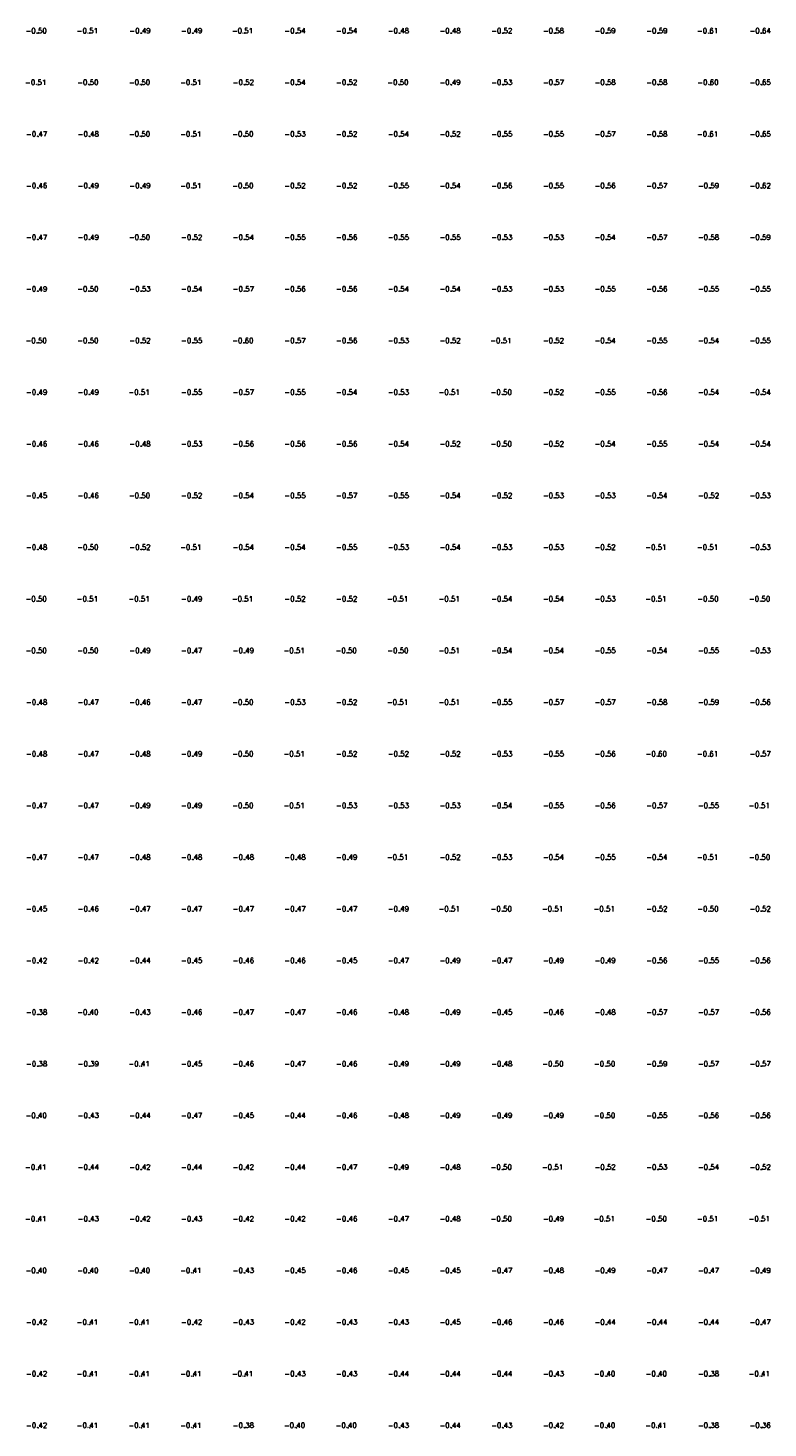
# Model space of a CAD drawing. Header units: metres. Extents: x 102665 to 103901, y 415762 to 419767.
# Tile 46 of 93: x 102848 to 102920, y 418933 to 419068. Entities that reach past the tile are written whole.
import ezdxf
from ezdxf.enums import TextEntityAlignment as Align

# ---------------------------------------------------------------- set-up
doc = ezdxf.new("R2010")
doc.units = ezdxf.units.M
doc.header["$MEASUREMENT"] = 0
doc.layers.add('DTM-Hoogtecijfer', color=7, linetype='Continuous', lineweight=0)
doc.layers.add('DTM-Meetpunt', color=40, linetype='Continuous', lineweight=0)
doc.styles.get("Standard").update_dxf_attribs({"font": 'txt.shx'})

msp = doc.modelspace()

# ---------------------------------------------------------------- linework, layer by layer
at = {"layer": 'DTM-Meetpunt'}
for p in [(102849.4, 419067.75, -0.5), (102854.4, 419067.75, -0.51), (102859.4, 419067.75, -0.49), (102864.4, 419067.75, -0.49), (102869.4, 419067.75, -0.51), (102874.4, 419067.75, -0.54), (102879.4, 419067.75, -0.54), (102884.4, 419067.75, -0.48), (102889.4, 419067.75, -0.48), (102894.4, 419067.75, -0.52), (102899.4, 419067.75, -0.58), (102904.4, 419067.75, -0.59), (102909.4, 419067.75, -0.59), (102914.4, 419067.75, -0.61), (102919.4, 419067.75, -0.64), (102849.4, 419062.75, -0.51), (102854.4, 419062.75, -0.5), (102859.4, 419062.75, -0.5), (102864.4, 419062.75, -0.51), (102869.4, 419062.75, -0.52), (102874.4, 419062.75, -0.54), (102879.4, 419062.75, -0.52), (102884.4, 419062.75, -0.5), (102889.4, 419062.75, -0.49), (102894.4, 419062.75, -0.53), (102899.4, 419062.75, -0.57), (102904.4, 419062.75, -0.58), (102909.4, 419062.75, -0.58), (102914.4, 419062.75, -0.6), (102919.4, 419062.75, -0.65), (102849.4, 419057.75, -0.47), (102854.4, 419057.75, -0.48), (102859.4, 419057.75, -0.5), (102864.4, 419057.75, -0.51), (102869.4, 419057.75, -0.5), (102874.4, 419057.75, -0.53), (102879.4, 419057.75, -0.52), (102884.4, 419057.75, -0.54), (102889.4, 419057.75, -0.52), (102894.4, 419057.75, -0.55), (102899.4, 419057.75, -0.55), (102904.4, 419057.75, -0.57), (102909.4, 419057.75, -0.58), (102914.4, 419057.75, -0.61), (102919.4, 419057.75, -0.65), (102849.4, 419052.75, -0.46), (102854.4, 419052.75, -0.49), (102859.4, 419052.75, -0.49), (102864.4, 419052.75, -0.51), (102869.4, 419052.75, -0.5), (102874.4, 419052.75, -0.52), (102879.4, 419052.75, -0.52), (102884.4, 419052.75, -0.55), (102889.4, 419052.75, -0.54), (102894.4, 419052.75, -0.56), (102899.4, 419052.75, -0.55), (102904.4, 419052.75, -0.56), (102909.4, 419052.75, -0.57), (102914.4, 419052.75, -0.59), (102919.4, 419052.75, -0.62), (102849.4, 419047.75, -0.47), (102854.4, 419047.75, -0.49), (102859.4, 419047.75, -0.5), (102864.4, 419047.75, -0.52), (102869.4, 419047.75, -0.54), (102874.4, 419047.75, -0.55), (102879.4, 419047.75, -0.56), (102884.4, 419047.75, -0.55), (102889.4, 419047.75, -0.55), (102894.4, 419047.75, -0.53), (102899.4, 419047.75, -0.53), (102904.4, 419047.75, -0.54), (102909.4, 419047.75, -0.57), (102914.4, 419047.75, -0.58), (102919.4, 419047.75, -0.59), (102849.4, 419042.75, -0.49), (102854.4, 419042.75, -0.5), (102859.4, 419042.75, -0.53), (102864.4, 419042.75, -0.54), (102869.4, 419042.75, -0.57), (102874.4, 419042.75, -0.56), (102879.4, 419042.75, -0.56), (102884.4, 419042.75, -0.54), (102889.4, 419042.75, -0.54), (102894.4, 419042.75, -0.53), (102899.4, 419042.75, -0.53), (102904.4, 419042.75, -0.55), (102909.4, 419042.75, -0.56), (102914.4, 419042.75, -0.55), (102919.4, 419042.75, -0.55), (102849.4, 419037.75, -0.5), (102854.4, 419037.75, -0.5), (102859.4, 419037.75, -0.52), (102864.4, 419037.75, -0.55), (102869.4, 419037.75, -0.6), (102874.4, 419037.75, -0.57), (102879.4, 419037.75, -0.56), (102884.4, 419037.75, -0.53), (102889.4, 419037.75, -0.52), (102894.4, 419037.75, -0.51), (102899.4, 419037.75, -0.52), (102904.4, 419037.75, -0.54), (102909.4, 419037.75, -0.55), (102914.4, 419037.75, -0.54), (102919.4, 419037.75, -0.55), (102849.4, 419032.75, -0.49), (102854.4, 419032.75, -0.49), (102859.4, 419032.75, -0.51), (102864.4, 419032.75, -0.55), (102869.4, 419032.75, -0.57), (102874.4, 419032.75, -0.55), (102879.4, 419032.75, -0.54), (102884.4, 419032.75, -0.53), (102889.4, 419032.75, -0.51), (102894.4, 419032.75, -0.5), (102899.4, 419032.75, -0.52), (102904.4, 419032.75, -0.55), (102909.4, 419032.75, -0.56), (102914.4, 419032.75, -0.54), (102919.4, 419032.75, -0.54), (102849.4, 419027.75, -0.46), (102854.4, 419027.75, -0.46), (102859.4, 419027.75, -0.48), (102864.4, 419027.75, -0.53), (102869.4, 419027.75, -0.56), (102874.4, 419027.75, -0.56), (102879.4, 419027.75, -0.56), (102884.4, 419027.75, -0.54), (102889.4, 419027.75, -0.52), (102894.4, 419027.75, -0.5), (102899.4, 419027.75, -0.52), (102904.4, 419027.75, -0.54), (102909.4, 419027.75, -0.55), (102914.4, 419027.75, -0.54), (102919.4, 419027.75, -0.54), (102849.4, 419022.75, -0.45), (102854.4, 419022.75, -0.46), (102859.4, 419022.75, -0.5), (102864.4, 419022.75, -0.52), (102869.4, 419022.75, -0.54), (102874.4, 419022.75, -0.55), (102879.4, 419022.75, -0.57), (102884.4, 419022.75, -0.55), (102889.4, 419022.75, -0.54), (102894.4, 419022.75, -0.52), (102899.4, 419022.75, -0.53), (102904.4, 419022.75, -0.53), (102909.4, 419022.75, -0.54), (102914.4, 419022.75, -0.52), (102919.4, 419022.75, -0.53), (102849.4, 419017.75, -0.48), (102854.4, 419017.75, -0.5), (102859.4, 419017.75, -0.52), (102864.4, 419017.75, -0.51), (102869.4, 419017.75, -0.54), (102874.4, 419017.75, -0.54), (102879.4, 419017.75, -0.55), (102884.4, 419017.75, -0.53), (102889.4, 419017.75, -0.54), (102894.4, 419017.75, -0.53), (102899.4, 419017.75, -0.53), (102904.4, 419017.75, -0.52), (102909.4, 419017.75, -0.51), (102914.4, 419017.75, -0.51), (102919.4, 419017.75, -0.53), (102849.4, 419012.75, -0.5), (102854.4, 419012.75, -0.51), (102859.4, 419012.75, -0.51), (102864.4, 419012.75, -0.49), (102869.4, 419012.75, -0.51), (102874.4, 419012.75, -0.52), (102879.4, 419012.75, -0.52), (102884.4, 419012.75, -0.51), (102889.4, 419012.75, -0.51), (102894.4, 419012.75, -0.54), (102899.4, 419012.75, -0.54), (102904.4, 419012.75, -0.53), (102909.4, 419012.75, -0.51), (102914.4, 419012.75, -0.5), (102919.4, 419012.75, -0.5), (102849.4, 419007.75, -0.5), (102854.4, 419007.75, -0.5), (102859.4, 419007.75, -0.49), (102864.4, 419007.75, -0.47), (102869.4, 419007.75, -0.49), (102874.4, 419007.75, -0.51), (102879.4, 419007.75, -0.5), (102884.4, 419007.75, -0.5), (102889.4, 419007.75, -0.51), (102894.4, 419007.75, -0.54), (102899.4, 419007.75, -0.54), (102904.4, 419007.75, -0.55), (102909.4, 419007.75, -0.54), (102914.4, 419007.75, -0.55), (102919.4, 419007.75, -0.53), (102849.4, 419002.75, -0.48), (102854.4, 419002.75, -0.47), (102859.4, 419002.75, -0.46), (102864.4, 419002.75, -0.47), (102869.4, 419002.75, -0.5), (102874.4, 419002.75, -0.53), (102879.4, 419002.75, -0.52), (102884.4, 419002.75, -0.51), (102889.4, 419002.75, -0.51), (102894.4, 419002.75, -0.55), (102899.4, 419002.75, -0.57), (102904.4, 419002.75, -0.57), (102909.4, 419002.75, -0.58), (102914.4, 419002.75, -0.59), (102919.4, 419002.75, -0.56), (102849.4, 418997.75, -0.48), (102854.4, 418997.75, -0.47), (102859.4, 418997.75, -0.48), (102864.4, 418997.75, -0.49), (102869.4, 418997.75, -0.5), (102874.4, 418997.75, -0.51), (102879.4, 418997.75, -0.52), (102884.4, 418997.75, -0.52), (102889.4, 418997.75, -0.52), (102894.4, 418997.75, -0.53), (102899.4, 418997.75, -0.55), (102904.4, 418997.75, -0.56), (102909.4, 418997.75, -0.6), (102914.4, 418997.75, -0.61), (102919.4, 418997.75, -0.57), (102849.4, 418992.75, -0.47), (102854.4, 418992.75, -0.47), (102859.4, 418992.75, -0.49), (102864.4, 418992.75, -0.49), (102869.4, 418992.75, -0.5), (102874.4, 418992.75, -0.51), (102879.4, 418992.75, -0.53), (102884.4, 418992.75, -0.53), (102889.4, 418992.75, -0.53), (102894.4, 418992.75, -0.54), (102899.4, 418992.75, -0.55), (102904.4, 418992.75, -0.56), (102909.4, 418992.75, -0.57), (102914.4, 418992.75, -0.55), (102919.4, 418992.75, -0.51), (102849.4, 418987.75, -0.47), (102854.4, 418987.75, -0.47), (102859.4, 418987.75, -0.48), (102864.4, 418987.75, -0.48), (102869.4, 418987.75, -0.48), (102874.4, 418987.75, -0.48), (102879.4, 418987.75, -0.49), (102884.4, 418987.75, -0.51), (102889.4, 418987.75, -0.52), (102894.4, 418987.75, -0.53), (102899.4, 418987.75, -0.54), (102904.4, 418987.75, -0.55), (102909.4, 418987.75, -0.54), (102914.4, 418987.75, -0.51), (102919.4, 418987.75, -0.5), (102849.4, 418982.75, -0.45), (102854.4, 418982.75, -0.46), (102859.4, 418982.75, -0.47), (102864.4, 418982.75, -0.47), (102869.4, 418982.75, -0.47), (102874.4, 418982.75, -0.47), (102879.4, 418982.75, -0.47), (102884.4, 418982.75, -0.49), (102889.4, 418982.75, -0.51), (102894.4, 418982.75, -0.5), (102899.4, 418982.75, -0.51), (102904.4, 418982.75, -0.51), (102909.4, 418982.75, -0.52), (102914.4, 418982.75, -0.5), (102919.4, 418982.75, -0.52), (102849.4, 418977.75, -0.42), (102854.4, 418977.75, -0.42), (102859.4, 418977.75, -0.44), (102864.4, 418977.75, -0.45), (102869.4, 418977.75, -0.46), (102874.4, 418977.75, -0.46), (102879.4, 418977.75, -0.45), (102884.4, 418977.75, -0.47), (102889.4, 418977.75, -0.49), (102894.4, 418977.75, -0.47), (102899.4, 418977.75, -0.49), (102904.4, 418977.75, -0.49), (102909.4, 418977.75, -0.56), (102914.4, 418977.75, -0.55), (102919.4, 418977.75, -0.56), (102849.4, 418972.75, -0.38), (102854.4, 418972.75, -0.4), (102859.4, 418972.75, -0.43), (102864.4, 418972.75, -0.46), (102869.4, 418972.75, -0.47), (102874.4, 418972.75, -0.47), (102879.4, 418972.75, -0.46), (102884.4, 418972.75, -0.48), (102889.4, 418972.75, -0.49), (102894.4, 418972.75, -0.45), (102899.4, 418972.75, -0.46), (102904.4, 418972.75, -0.48), (102909.4, 418972.75, -0.57), (102914.4, 418972.75, -0.57), (102919.4, 418972.75, -0.56), (102849.4, 418967.75, -0.38), (102854.4, 418967.75, -0.39), (102859.4, 418967.75, -0.41), (102864.4, 418967.75, -0.45), (102869.4, 418967.75, -0.46), (102874.4, 418967.75, -0.47), (102879.4, 418967.75, -0.46), (102884.4, 418967.75, -0.49), (102889.4, 418967.75, -0.49), (102894.4, 418967.75, -0.48), (102899.4, 418967.75, -0.5), (102904.4, 418967.75, -0.5), (102909.4, 418967.75, -0.59), (102914.4, 418967.75, -0.57), (102919.4, 418967.75, -0.57), (102849.4, 418962.75, -0.4), (102854.4, 418962.75, -0.43), (102859.4, 418962.75, -0.44), (102864.4, 418962.75, -0.47), (102869.4, 418962.75, -0.45), (102874.4, 418962.75, -0.44), (102879.4, 418962.75, -0.46), (102884.4, 418962.75, -0.48), (102889.4, 418962.75, -0.49), (102894.4, 418962.75, -0.49), (102899.4, 418962.75, -0.49), (102904.4, 418962.75, -0.5), (102909.4, 418962.75, -0.55), (102914.4, 418962.75, -0.56), (102919.4, 418962.75, -0.56), (102849.4, 418957.75, -0.41), (102854.4, 418957.75, -0.44), (102859.4, 418957.75, -0.42), (102864.4, 418957.75, -0.44), (102869.4, 418957.75, -0.42), (102874.4, 418957.75, -0.44), (102879.4, 418957.75, -0.47), (102884.4, 418957.75, -0.49), (102889.4, 418957.75, -0.48), (102894.4, 418957.75, -0.5), (102899.4, 418957.75, -0.51), (102904.4, 418957.75, -0.52), (102909.4, 418957.75, -0.53), (102914.4, 418957.75, -0.54), (102919.4, 418957.75, -0.52), (102849.4, 418952.75, -0.41), (102854.4, 418952.75, -0.43), (102859.4, 418952.75, -0.42), (102864.4, 418952.75, -0.43), (102869.4, 418952.75, -0.42), (102874.4, 418952.75, -0.42), (102879.4, 418952.75, -0.46), (102884.4, 418952.75, -0.47), (102889.4, 418952.75, -0.48), (102894.4, 418952.75, -0.5), (102899.4, 418952.75, -0.49), (102904.4, 418952.75, -0.51), (102909.4, 418952.75, -0.5), (102914.4, 418952.75, -0.51), (102919.4, 418952.75, -0.51), (102849.4, 418947.75, -0.4), (102854.4, 418947.75, -0.4), (102859.4, 418947.75, -0.4), (102864.4, 418947.75, -0.41), (102869.4, 418947.75, -0.43), (102874.4, 418947.75, -0.45), (102879.4, 418947.75, -0.46), (102884.4, 418947.75, -0.45), (102889.4, 418947.75, -0.45), (102894.4, 418947.75, -0.47), (102899.4, 418947.75, -0.48), (102904.4, 418947.75, -0.49), (102909.4, 418947.75, -0.47), (102914.4, 418947.75, -0.47), (102919.4, 418947.75, -0.49), (102849.4, 418942.75, -0.42), (102854.4, 418942.75, -0.41), (102859.4, 418942.75, -0.41), (102864.4, 418942.75, -0.42), (102869.4, 418942.75, -0.43), (102874.4, 418942.75, -0.42), (102879.4, 418942.75, -0.43), (102884.4, 418942.75, -0.43), (102889.4, 418942.75, -0.45), (102894.4, 418942.75, -0.46), (102899.4, 418942.75, -0.46), (102904.4, 418942.75, -0.44), (102909.4, 418942.75, -0.44), (102914.4, 418942.75, -0.44), (102919.4, 418942.75, -0.47), (102849.4, 418937.75, -0.42), (102854.4, 418937.75, -0.41), (102859.4, 418937.75, -0.41), (102864.4, 418937.75, -0.41), (102869.4, 418937.75, -0.41), (102874.4, 418937.75, -0.43), (102879.4, 418937.75, -0.43), (102884.4, 418937.75, -0.44), (102889.4, 418937.75, -0.44), (102894.4, 418937.75, -0.44), (102899.4, 418937.75, -0.43), (102904.4, 418937.75, -0.4), (102909.4, 418937.75, -0.4), (102914.4, 418937.75, -0.38), (102919.4, 418937.75, -0.41), (102849.4, 418932.75, -0.42), (102854.4, 418932.75, -0.41), (102859.4, 418932.75, -0.41), (102864.4, 418932.75, -0.41), (102869.4, 418932.75, -0.38), (102874.4, 418932.75, -0.4), (102879.4, 418932.75, -0.4), (102884.4, 418932.75, -0.43), (102889.4, 418932.75, -0.44), (102894.4, 418932.75, -0.43), (102899.4, 418932.75, -0.42), (102904.4, 418932.75, -0.4), (102909.4, 418932.75, -0.41), (102914.4, 418932.75, -0.38), (102919.4, 418932.75, -0.36)]:
    msp.add_point(p, dxfattribs=at)

# ---------------------------------------------------------------- texts
at = {"layer": 'DTM-Hoogtecijfer'}
for s, p in [('-0.50', (102849.2, 419067.73, 0.12)), ('-0.51', (102854.16, 419067.73, 0.12)), ('-0.49', (102859.25, 419067.73, 0.12)), ('-0.49', (102864.25, 419067.73, 0.12)), ('-0.51', (102869.16, 419067.73, 0.12)), ('-0.54', (102874.25, 419067.73, 0.12)), ('-0.54', (102879.25, 419067.73, 0.12)), ('-0.48', (102884.25, 419067.73, 0.12)), ('-0.48', (102889.25, 419067.73, 0.12)), ('-0.52', (102894.25, 419067.73, 0.12)), ('-0.58', (102899.25, 419067.73, 0.12)), ('-0.59', (102904.25, 419067.73, 0.12)), ('-0.59', (102909.25, 419067.73, 0.12)), ('-0.61', (102914.16, 419067.73, 0.12)), ('-0.64', (102919.25, 419067.73, 0.12)), ('-0.51', (102849.16, 419062.73, 0.12)), ('-0.50', (102854.2, 419062.73, 0.12)), ('-0.50', (102859.2, 419062.73, 0.12)), ('-0.51', (102864.16, 419062.73, 0.12)), ('-0.52', (102869.25, 419062.73, 0.12)), ('-0.54', (102874.25, 419062.73, 0.12)), ('-0.52', (102879.25, 419062.73, 0.12)), ('-0.50', (102884.2, 419062.73, 0.12)), ('-0.49', (102889.25, 419062.73, 0.12)), ('-0.53', (102894.25, 419062.73, 0.12)), ('-0.57', (102899.25, 419062.73, 0.12)), ('-0.58', (102904.25, 419062.73, 0.12)), ('-0.58', (102909.25, 419062.73, 0.12)), ('-0.60', (102914.2, 419062.73, 0.12)), ('-0.65', (102919.25, 419062.73, 0.12)), ('-0.47', (102849.25, 419057.73, 0.12)), ('-0.48', (102854.25, 419057.73, 0.12)), ('-0.50', (102859.2, 419057.73, 0.12)), ('-0.51', (102864.16, 419057.73, 0.12)), ('-0.50', (102869.2, 419057.73, 0.12)), ('-0.53', (102874.25, 419057.73, 0.12)), ('-0.52', (102879.25, 419057.73, 0.12)), ('-0.54', (102884.25, 419057.73, 0.12)), ('-0.52', (102889.25, 419057.73, 0.12)), ('-0.55', (102894.25, 419057.73, 0.12)), ('-0.55', (102899.25, 419057.73, 0.12)), ('-0.57', (102904.25, 419057.73, 0.12)), ('-0.58', (102909.25, 419057.73, 0.12)), ('-0.61', (102914.16, 419057.73, 0.12)), ('-0.65', (102919.25, 419057.73, 0.12)), ('-0.46', (102849.25, 419052.73, 0.12)), ('-0.49', (102854.25, 419052.73, 0.12)), ('-0.49', (102859.25, 419052.73, 0.12)), ('-0.51', (102864.16, 419052.73, 0.12)), ('-0.50', (102869.2, 419052.73, 0.12)), ('-0.52', (102874.25, 419052.73, 0.12)), ('-0.52', (102879.25, 419052.73, 0.12)), ('-0.55', (102884.25, 419052.73, 0.12)), ('-0.54', (102889.25, 419052.73, 0.12)), ('-0.56', (102894.25, 419052.73, 0.12)), ('-0.55', (102899.25, 419052.73, 0.12)), ('-0.56', (102904.25, 419052.73, 0.12)), ('-0.57', (102909.25, 419052.73, 0.12)), ('-0.59', (102914.25, 419052.73, 0.12)), ('-0.62', (102919.25, 419052.73, 0.12)), ('-0.47', (102849.25, 419047.73, 0.12)), ('-0.49', (102854.25, 419047.73, 0.12)), ('-0.50', (102859.2, 419047.73, 0.12)), ('-0.52', (102864.25, 419047.73, 0.12)), ('-0.54', (102869.25, 419047.73, 0.12)), ('-0.55', (102874.25, 419047.73, 0.12)), ('-0.56', (102879.25, 419047.73, 0.12)), ('-0.55', (102884.25, 419047.73, 0.12)), ('-0.55', (102889.25, 419047.73, 0.12)), ('-0.53', (102894.25, 419047.73, 0.12)), ('-0.53', (102899.25, 419047.73, 0.12)), ('-0.54', (102904.25, 419047.73, 0.12)), ('-0.57', (102909.25, 419047.73, 0.12)), ('-0.58', (102914.25, 419047.73, 0.12)), ('-0.59', (102919.25, 419047.73, 0.12)), ('-0.49', (102849.25, 419042.73, 0.12)), ('-0.50', (102854.2, 419042.73, 0.12)), ('-0.53', (102859.25, 419042.73, 0.12)), ('-0.54', (102864.25, 419042.73, 0.12)), ('-0.57', (102869.25, 419042.73, 0.12)), ('-0.56', (102874.25, 419042.73, 0.12)), ('-0.56', (102879.25, 419042.73, 0.12)), ('-0.54', (102884.25, 419042.73, 0.12)), ('-0.54', (102889.25, 419042.73, 0.12)), ('-0.53', (102894.25, 419042.73, 0.12)), ('-0.53', (102899.25, 419042.73, 0.12)), ('-0.55', (102904.25, 419042.73, 0.12)), ('-0.56', (102909.25, 419042.73, 0.12)), ('-0.55', (102914.25, 419042.73, 0.12)), ('-0.55', (102919.25, 419042.73, 0.12)), ('-0.50', (102849.2, 419037.73, 0.12)), ('-0.50', (102854.2, 419037.73, 0.12)), ('-0.52', (102859.25, 419037.73, 0.12)), ('-0.55', (102864.25, 419037.73, 0.12)), ('-0.60', (102869.2, 419037.73, 0.12)), ('-0.57', (102874.25, 419037.73, 0.12)), ('-0.56', (102879.25, 419037.73, 0.12)), ('-0.53', (102884.25, 419037.73, 0.12)), ('-0.52', (102889.25, 419037.73, 0.12)), ('-0.51', (102894.16, 419037.73, 0.12)), ('-0.52', (102899.25, 419037.73, 0.12)), ('-0.54', (102904.25, 419037.73, 0.12)), ('-0.55', (102909.25, 419037.73, 0.12)), ('-0.54', (102914.25, 419037.73, 0.12)), ('-0.55', (102919.25, 419037.73, 0.12)), ('-0.49', (102849.25, 419032.73, 0.12)), ('-0.49', (102854.25, 419032.73, 0.12)), ('-0.51', (102859.16, 419032.73, 0.12)), ('-0.55', (102864.25, 419032.73, 0.12)), ('-0.57', (102869.25, 419032.73, 0.12)), ('-0.55', (102874.25, 419032.73, 0.12)), ('-0.54', (102879.25, 419032.73, 0.12)), ('-0.53', (102884.25, 419032.73, 0.12)), ('-0.51', (102889.16, 419032.73, 0.12)), ('-0.50', (102894.2, 419032.73, 0.12)), ('-0.52', (102899.25, 419032.73, 0.12)), ('-0.55', (102904.25, 419032.73, 0.12)), ('-0.56', (102909.25, 419032.73, 0.12)), ('-0.54', (102914.25, 419032.73, 0.12)), ('-0.54', (102919.25, 419032.73, 0.12)), ('-0.46', (102849.25, 419027.73, 0.12)), ('-0.46', (102854.25, 419027.73, 0.12)), ('-0.48', (102859.25, 419027.73, 0.12)), ('-0.53', (102864.25, 419027.73, 0.12)), ('-0.56', (102869.25, 419027.73, 0.12)), ('-0.56', (102874.25, 419027.73, 0.12)), ('-0.56', (102879.25, 419027.73, 0.12)), ('-0.54', (102884.25, 419027.73, 0.12)), ('-0.52', (102889.25, 419027.73, 0.12)), ('-0.50', (102894.2, 419027.73, 0.12)), ('-0.52', (102899.25, 419027.73, 0.12)), ('-0.54', (102904.25, 419027.73, 0.12)), ('-0.55', (102909.25, 419027.73, 0.12)), ('-0.54', (102914.25, 419027.73, 0.12)), ('-0.54', (102919.25, 419027.73, 0.12)), ('-0.45', (102849.25, 419022.73, 0.12)), ('-0.46', (102854.25, 419022.73, 0.12)), ('-0.50', (102859.2, 419022.73, 0.12)), ('-0.52', (102864.25, 419022.73, 0.12)), ('-0.54', (102869.25, 419022.73, 0.12)), ('-0.55', (102874.25, 419022.73, 0.12)), ('-0.57', (102879.25, 419022.73, 0.12)), ('-0.55', (102884.25, 419022.73, 0.12)), ('-0.54', (102889.25, 419022.73, 0.12)), ('-0.52', (102894.25, 419022.73, 0.12)), ('-0.53', (102899.25, 419022.73, 0.12)), ('-0.53', (102904.25, 419022.73, 0.12)), ('-0.54', (102909.25, 419022.73, 0.12)), ('-0.52', (102914.25, 419022.73, 0.12)), ('-0.53', (102919.25, 419022.73, 0.12)), ('-0.48', (102849.25, 419017.73, 0.12)), ('-0.50', (102854.2, 419017.73, 0.12)), ('-0.52', (102859.25, 419017.73, 0.12)), ('-0.51', (102864.16, 419017.73, 0.12)), ('-0.54', (102869.25, 419017.73, 0.12)), ('-0.54', (102874.25, 419017.73, 0.12)), ('-0.55', (102879.25, 419017.73, 0.12)), ('-0.53', (102884.25, 419017.73, 0.12)), ('-0.54', (102889.25, 419017.73, 0.12)), ('-0.53', (102894.25, 419017.73, 0.12)), ('-0.53', (102899.25, 419017.73, 0.12)), ('-0.52', (102904.25, 419017.73, 0.12)), ('-0.51', (102909.16, 419017.73, 0.12)), ('-0.51', (102914.16, 419017.73, 0.12)), ('-0.53', (102919.25, 419017.73, 0.12)), ('-0.50', (102849.2, 419012.73, 0.12)), ('-0.51', (102854.16, 419012.73, 0.12)), ('-0.51', (102859.16, 419012.73, 0.12)), ('-0.49', (102864.25, 419012.73, 0.12)), ('-0.51', (102869.16, 419012.73, 0.12)), ('-0.52', (102874.25, 419012.73, 0.12)), ('-0.52', (102879.25, 419012.73, 0.12)), ('-0.51', (102884.16, 419012.73, 0.12)), ('-0.51', (102889.16, 419012.73, 0.12)), ('-0.54', (102894.25, 419012.73, 0.12)), ('-0.54', (102899.25, 419012.73, 0.12)), ('-0.53', (102904.25, 419012.73, 0.12)), ('-0.51', (102909.16, 419012.73, 0.12)), ('-0.50', (102914.2, 419012.73, 0.12)), ('-0.50', (102919.2, 419012.73, 0.12)), ('-0.50', (102849.2, 419007.73, 0.12)), ('-0.50', (102854.2, 419007.73, 0.12)), ('-0.49', (102859.25, 419007.73, 0.12)), ('-0.47', (102864.25, 419007.73, 0.12)), ('-0.49', (102869.25, 419007.73, 0.12)), ('-0.51', (102874.16, 419007.73, 0.12)), ('-0.50', (102879.2, 419007.73, 0.12)), ('-0.50', (102884.2, 419007.73, 0.12)), ('-0.51', (102889.16, 419007.73, 0.12)), ('-0.54', (102894.25, 419007.73, 0.12)), ('-0.54', (102899.25, 419007.73, 0.12)), ('-0.55', (102904.25, 419007.73, 0.12)), ('-0.54', (102909.25, 419007.73, 0.12)), ('-0.55', (102914.25, 419007.73, 0.12)), ('-0.53', (102919.25, 419007.73, 0.12)), ('-0.48', (102849.25, 419002.73, 0.12)), ('-0.47', (102854.25, 419002.73, 0.12)), ('-0.46', (102859.25, 419002.73, 0.12)), ('-0.47', (102864.25, 419002.73, 0.12)), ('-0.50', (102869.2, 419002.73, 0.12)), ('-0.53', (102874.25, 419002.73, 0.12)), ('-0.52', (102879.25, 419002.73, 0.12)), ('-0.51', (102884.16, 419002.73, 0.12)), ('-0.51', (102889.16, 419002.73, 0.12)), ('-0.55', (102894.25, 419002.73, 0.12)), ('-0.57', (102899.25, 419002.73, 0.12)), ('-0.57', (102904.25, 419002.73, 0.12)), ('-0.58', (102909.25, 419002.73, 0.12)), ('-0.59', (102914.25, 419002.73, 0.12)), ('-0.56', (102919.25, 419002.73, 0.12)), ('-0.48', (102849.25, 418997.73, 0.12)), ('-0.47', (102854.25, 418997.73, 0.12)), ('-0.48', (102859.25, 418997.73, 0.12)), ('-0.49', (102864.25, 418997.73, 0.12)), ('-0.50', (102869.2, 418997.73, 0.12)), ('-0.51', (102874.16, 418997.73, 0.12)), ('-0.52', (102879.25, 418997.73, 0.12)), ('-0.52', (102884.25, 418997.73, 0.12)), ('-0.52', (102889.25, 418997.73, 0.12)), ('-0.53', (102894.25, 418997.73, 0.12)), ('-0.55', (102899.25, 418997.73, 0.12)), ('-0.56', (102904.25, 418997.73, 0.12)), ('-0.60', (102909.2, 418997.73, 0.12)), ('-0.61', (102914.16, 418997.73, 0.12)), ('-0.57', (102919.25, 418997.73, 0.12)), ('-0.47', (102849.25, 418992.73, 0.12)), ('-0.47', (102854.25, 418992.73, 0.12)), ('-0.49', (102859.25, 418992.73, 0.12)), ('-0.49', (102864.25, 418992.73, 0.12)), ('-0.50', (102869.2, 418992.73, 0.12)), ('-0.51', (102874.16, 418992.73, 0.12)), ('-0.53', (102879.25, 418992.73, 0.12)), ('-0.53', (102884.25, 418992.73, 0.12)), ('-0.53', (102889.25, 418992.73, 0.12)), ('-0.54', (102894.25, 418992.73, 0.12)), ('-0.55', (102899.25, 418992.73, 0.12)), ('-0.56', (102904.25, 418992.73, 0.12)), ('-0.57', (102909.25, 418992.73, 0.12)), ('-0.55', (102914.25, 418992.73, 0.12)), ('-0.51', (102919.16, 418992.73, 0.12)), ('-0.47', (102849.25, 418987.73, 0.12)), ('-0.47', (102854.25, 418987.73, 0.12)), ('-0.48', (102859.25, 418987.73, 0.12)), ('-0.48', (102864.25, 418987.73, 0.12)), ('-0.48', (102869.25, 418987.73, 0.12)), ('-0.48', (102874.25, 418987.73, 0.12)), ('-0.49', (102879.25, 418987.73, 0.12)), ('-0.51', (102884.16, 418987.73, 0.12)), ('-0.52', (102889.25, 418987.73, 0.12)), ('-0.53', (102894.25, 418987.73, 0.12)), ('-0.54', (102899.25, 418987.73, 0.12)), ('-0.55', (102904.25, 418987.73, 0.12)), ('-0.54', (102909.25, 418987.73, 0.12)), ('-0.51', (102914.16, 418987.73, 0.12)), ('-0.50', (102919.2, 418987.73, 0.12)), ('-0.45', (102849.25, 418982.73, 0.12)), ('-0.46', (102854.25, 418982.73, 0.12)), ('-0.47', (102859.25, 418982.73, 0.12)), ('-0.47', (102864.25, 418982.73, 0.12)), ('-0.47', (102869.25, 418982.73, 0.12)), ('-0.47', (102874.25, 418982.73, 0.12)), ('-0.47', (102879.25, 418982.73, 0.12)), ('-0.49', (102884.25, 418982.73, 0.12)), ('-0.51', (102889.16, 418982.73, 0.12)), ('-0.50', (102894.2, 418982.73, 0.12)), ('-0.51', (102899.16, 418982.73, 0.12)), ('-0.51', (102904.16, 418982.73, 0.12)), ('-0.52', (102909.25, 418982.73, 0.12)), ('-0.50', (102914.2, 418982.73, 0.12)), ('-0.52', (102919.25, 418982.73, 0.12)), ('-0.42', (102849.25, 418977.73, 0.12)), ('-0.42', (102854.25, 418977.73, 0.12)), ('-0.44', (102859.25, 418977.73, 0.12)), ('-0.45', (102864.25, 418977.73, 0.12)), ('-0.46', (102869.25, 418977.73, 0.12)), ('-0.46', (102874.25, 418977.73, 0.12)), ('-0.45', (102879.25, 418977.73, 0.12)), ('-0.47', (102884.25, 418977.73, 0.12)), ('-0.49', (102889.25, 418977.73, 0.12)), ('-0.47', (102894.25, 418977.73, 0.12)), ('-0.49', (102899.25, 418977.73, 0.12)), ('-0.49', (102904.25, 418977.73, 0.12)), ('-0.56', (102909.25, 418977.73, 0.12)), ('-0.55', (102914.25, 418977.73, 0.12)), ('-0.56', (102919.25, 418977.73, 0.12)), ('-0.38', (102849.25, 418972.73, 0.12)), ('-0.40', (102854.2, 418972.73, 0.12)), ('-0.43', (102859.25, 418972.73, 0.12)), ('-0.46', (102864.25, 418972.73, 0.12)), ('-0.47', (102869.25, 418972.73, 0.12)), ('-0.47', (102874.25, 418972.73, 0.12)), ('-0.46', (102879.25, 418972.73, 0.12)), ('-0.48', (102884.25, 418972.73, 0.12)), ('-0.49', (102889.25, 418972.73, 0.12)), ('-0.45', (102894.25, 418972.73, 0.12)), ('-0.46', (102899.25, 418972.73, 0.12)), ('-0.48', (102904.25, 418972.73, 0.12)), ('-0.57', (102909.25, 418972.73, 0.12)), ('-0.57', (102914.25, 418972.73, 0.12)), ('-0.56', (102919.25, 418972.73, 0.12)), ('-0.38', (102849.25, 418967.73, 0.12)), ('-0.39', (102854.25, 418967.73, 0.12)), ('-0.41', (102859.16, 418967.73, 0.12)), ('-0.45', (102864.25, 418967.73, 0.12)), ('-0.46', (102869.25, 418967.73, 0.12)), ('-0.47', (102874.25, 418967.73, 0.12)), ('-0.46', (102879.25, 418967.73, 0.12)), ('-0.49', (102884.25, 418967.73, 0.12)), ('-0.49', (102889.25, 418967.73, 0.12)), ('-0.48', (102894.25, 418967.73, 0.12)), ('-0.50', (102899.2, 418967.73, 0.12)), ('-0.50', (102904.2, 418967.73, 0.12)), ('-0.59', (102909.25, 418967.73, 0.12)), ('-0.57', (102914.25, 418967.73, 0.12)), ('-0.57', (102919.25, 418967.73, 0.12)), ('-0.40', (102849.2, 418962.73, 0.12)), ('-0.43', (102854.25, 418962.73, 0.12)), ('-0.44', (102859.25, 418962.73, 0.12)), ('-0.47', (102864.25, 418962.73, 0.12)), ('-0.45', (102869.25, 418962.73, 0.12)), ('-0.44', (102874.25, 418962.73, 0.12)), ('-0.46', (102879.25, 418962.73, 0.12)), ('-0.48', (102884.25, 418962.73, 0.12)), ('-0.49', (102889.25, 418962.73, 0.12)), ('-0.49', (102894.25, 418962.73, 0.12)), ('-0.49', (102899.25, 418962.73, 0.12)), ('-0.50', (102904.2, 418962.73, 0.12)), ('-0.55', (102909.25, 418962.73, 0.12)), ('-0.56', (102914.25, 418962.73, 0.12)), ('-0.56', (102919.25, 418962.73, 0.12)), ('-0.41', (102849.16, 418957.73, 0.12)), ('-0.44', (102854.25, 418957.73, 0.12)), ('-0.42', (102859.25, 418957.73, 0.12)), ('-0.44', (102864.25, 418957.73, 0.12)), ('-0.42', (102869.25, 418957.73, 0.12)), ('-0.44', (102874.25, 418957.73, 0.12)), ('-0.47', (102879.25, 418957.73, 0.12)), ('-0.49', (102884.25, 418957.73, 0.12)), ('-0.48', (102889.25, 418957.73, 0.12)), ('-0.50', (102894.2, 418957.73, 0.12)), ('-0.51', (102899.16, 418957.73, 0.12)), ('-0.52', (102904.25, 418957.73, 0.12)), ('-0.53', (102909.25, 418957.73, 0.12)), ('-0.54', (102914.25, 418957.73, 0.12)), ('-0.52', (102919.25, 418957.73, 0.12)), ('-0.41', (102849.16, 418952.73, 0.12)), ('-0.43', (102854.25, 418952.73, 0.12)), ('-0.42', (102859.25, 418952.73, 0.12)), ('-0.43', (102864.25, 418952.73, 0.12)), ('-0.42', (102869.25, 418952.73, 0.12)), ('-0.42', (102874.25, 418952.73, 0.12)), ('-0.46', (102879.25, 418952.73, 0.12)), ('-0.47', (102884.25, 418952.73, 0.12)), ('-0.48', (102889.25, 418952.73, 0.12)), ('-0.50', (102894.2, 418952.73, 0.12)), ('-0.49', (102899.25, 418952.73, 0.12)), ('-0.51', (102904.16, 418952.73, 0.12)), ('-0.50', (102909.2, 418952.73, 0.12)), ('-0.51', (102914.16, 418952.73, 0.12)), ('-0.51', (102919.16, 418952.73, 0.12)), ('-0.40', (102849.2, 418947.73, 0.12)), ('-0.40', (102854.2, 418947.73, 0.12)), ('-0.40', (102859.2, 418947.73, 0.12)), ('-0.41', (102864.16, 418947.73, 0.12)), ('-0.43', (102869.25, 418947.73, 0.12)), ('-0.45', (102874.25, 418947.73, 0.12)), ('-0.46', (102879.25, 418947.73, 0.12)), ('-0.45', (102884.25, 418947.73, 0.12)), ('-0.45', (102889.25, 418947.73, 0.12)), ('-0.47', (102894.25, 418947.73, 0.12)), ('-0.48', (102899.25, 418947.73, 0.12)), ('-0.49', (102904.25, 418947.73, 0.12)), ('-0.47', (102909.25, 418947.73, 0.12)), ('-0.47', (102914.25, 418947.73, 0.12)), ('-0.49', (102919.25, 418947.73, 0.12)), ('-0.42', (102849.25, 418942.73, 0.12)), ('-0.41', (102854.16, 418942.73, 0.12)), ('-0.41', (102859.16, 418942.73, 0.12)), ('-0.42', (102864.25, 418942.73, 0.12)), ('-0.43', (102869.25, 418942.73, 0.12)), ('-0.42', (102874.25, 418942.73, 0.12)), ('-0.43', (102879.25, 418942.73, 0.12)), ('-0.43', (102884.25, 418942.73, 0.12)), ('-0.45', (102889.25, 418942.73, 0.12)), ('-0.46', (102894.25, 418942.73, 0.12)), ('-0.46', (102899.25, 418942.73, 0.12)), ('-0.44', (102904.25, 418942.73, 0.12)), ('-0.44', (102909.25, 418942.73, 0.12)), ('-0.44', (102914.25, 418942.73, 0.12)), ('-0.47', (102919.25, 418942.73, 0.12)), ('-0.42', (102849.25, 418937.73, 0.12)), ('-0.41', (102854.16, 418937.73, 0.12)), ('-0.41', (102859.16, 418937.73, 0.12)), ('-0.41', (102864.16, 418937.73, 0.12)), ('-0.41', (102869.16, 418937.73, 0.12)), ('-0.43', (102874.25, 418937.73, 0.12)), ('-0.43', (102879.25, 418937.73, 0.12)), ('-0.44', (102884.25, 418937.73, 0.12)), ('-0.44', (102889.25, 418937.73, 0.12)), ('-0.44', (102894.25, 418937.73, 0.12)), ('-0.43', (102899.25, 418937.73, 0.12)), ('-0.40', (102904.2, 418937.73, 0.12)), ('-0.40', (102909.2, 418937.73, 0.12)), ('-0.38', (102914.25, 418937.73, 0.12)), ('-0.41', (102919.16, 418937.73, 0.12)), ('-0.42', (102849.25, 418932.73, 0.12)), ('-0.41', (102854.16, 418932.73, 0.12)), ('-0.41', (102859.16, 418932.73, 0.12)), ('-0.41', (102864.16, 418932.73, 0.12)), ('-0.38', (102869.25, 418932.73, 0.12)), ('-0.40', (102874.2, 418932.73, 0.12)), ('-0.40', (102879.2, 418932.73, 0.12)), ('-0.43', (102884.25, 418932.73, 0.12)), ('-0.44', (102889.25, 418932.73, 0.12)), ('-0.43', (102894.25, 418932.73, 0.12)), ('-0.42', (102899.25, 418932.73, 0.12)), ('-0.40', (102904.2, 418932.73, 0.12)), ('-0.41', (102909.16, 418932.73, 0.12)), ('-0.38', (102914.25, 418932.73, 0.12)), ('-0.36', (102919.25, 418932.73, 0.12))]:
    msp.add_text(s, height=0.5, dxfattribs=at).set_placement(p, align=Align.CENTER)

doc.saveas('drawing.dxf')
